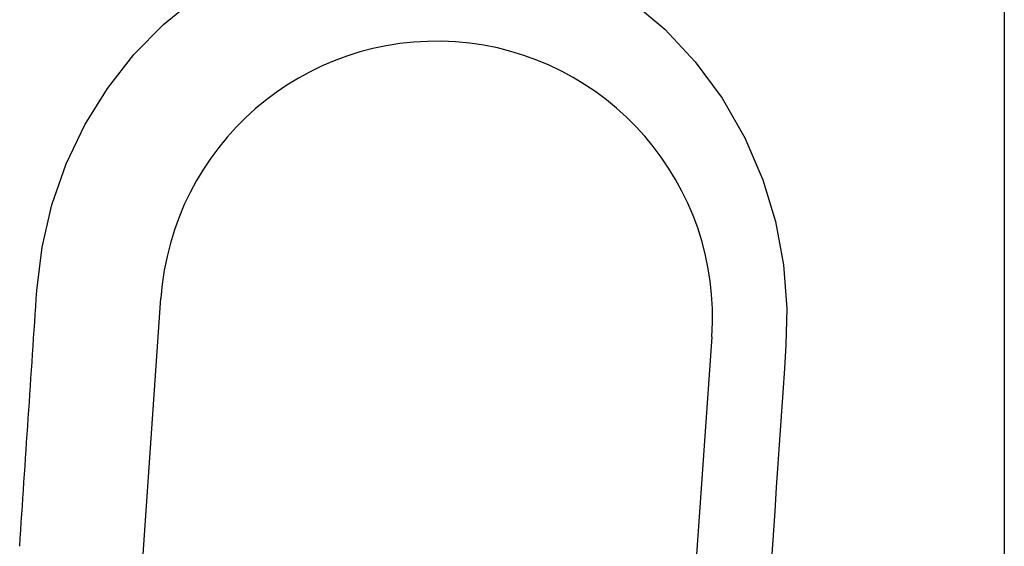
# Model space of a CAD drawing. Header units: millimetres. Extents: x 3811.49 to 3812.61, y 4795.07 to 4797.37.
# Tile 17 of 58: x 3812.08 to 3812.22, y 4796.16 to 4796.23. Entities that reach past the tile are written whole.
import ezdxf

# ---------------------------------------------------------------- set-up
doc = ezdxf.new("R2010")
doc.units = ezdxf.units.MM
doc.layers.add('SANINDUSA', color=3, linetype='Continuous')

msp = doc.modelspace()

# ---------------------------------------------------------------- linework, layer by layer
at = {"layer": 'SANINDUSA'}
for p, q in [((3812.217655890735, 4797.214547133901), (3812.217655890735, 4795.308547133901)), ((3812.081848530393, 4795.891510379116), (3812.103124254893, 4796.195767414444)), ((3812.177941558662, 4796.190535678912), (3812.156665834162, 4795.886278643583))]:
    msp.add_line(p, q, dxfattribs=at)
at = {"layer": 'SANINDUSA', "flags": 128}
for points in [[(3812.086277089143, 4796.196837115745), (3812.086990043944, 4796.20269122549), (3812.088328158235, 4796.2084512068), (3812.090270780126, 4796.214015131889), (3812.092785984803, 4796.219281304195), (3812.095862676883, 4796.224254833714), (3812.099448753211, 4796.228841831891), (3812.1034678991, 4796.232941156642), (3812.107918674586, 4796.236575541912)], [(3812.166886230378, 4796.236190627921), (3812.171533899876, 4796.232271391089), (3812.17569724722, 4796.227832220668), (3812.179335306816, 4796.222899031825), (3812.182411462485, 4796.217529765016), (3812.184859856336, 4796.211830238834), (3812.186565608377, 4796.206167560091), (3812.187660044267, 4796.200312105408), (3812.188118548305, 4796.194379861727), (3812.188006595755, 4796.189433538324)]]:
    msp.add_lwpolyline(points, dxfattribs=at)
at = {"layer": 'SANINDUSA'}
msp.add_arc((3812.140532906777, 4796.193151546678), 0.03750000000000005, 355.999999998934, 175.999999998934, dxfattribs=at)
for centre, major_axis, ratio, start_param, end_param in [((3812.048257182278, 4795.72628972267), (0.367944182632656, 5.477993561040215), 0.001169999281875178, 4.792107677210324, 4.798471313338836), ((3812.048257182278, 4794.020804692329), (0.367944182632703, 5.477993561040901), 0.001169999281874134, 1.163848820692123, 1.204847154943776)]:
    msp.add_ellipse(centre, major_axis=major_axis, ratio=ratio, start_param=start_param, end_param=end_param, dxfattribs=at)

doc.saveas('drawing.dxf')
